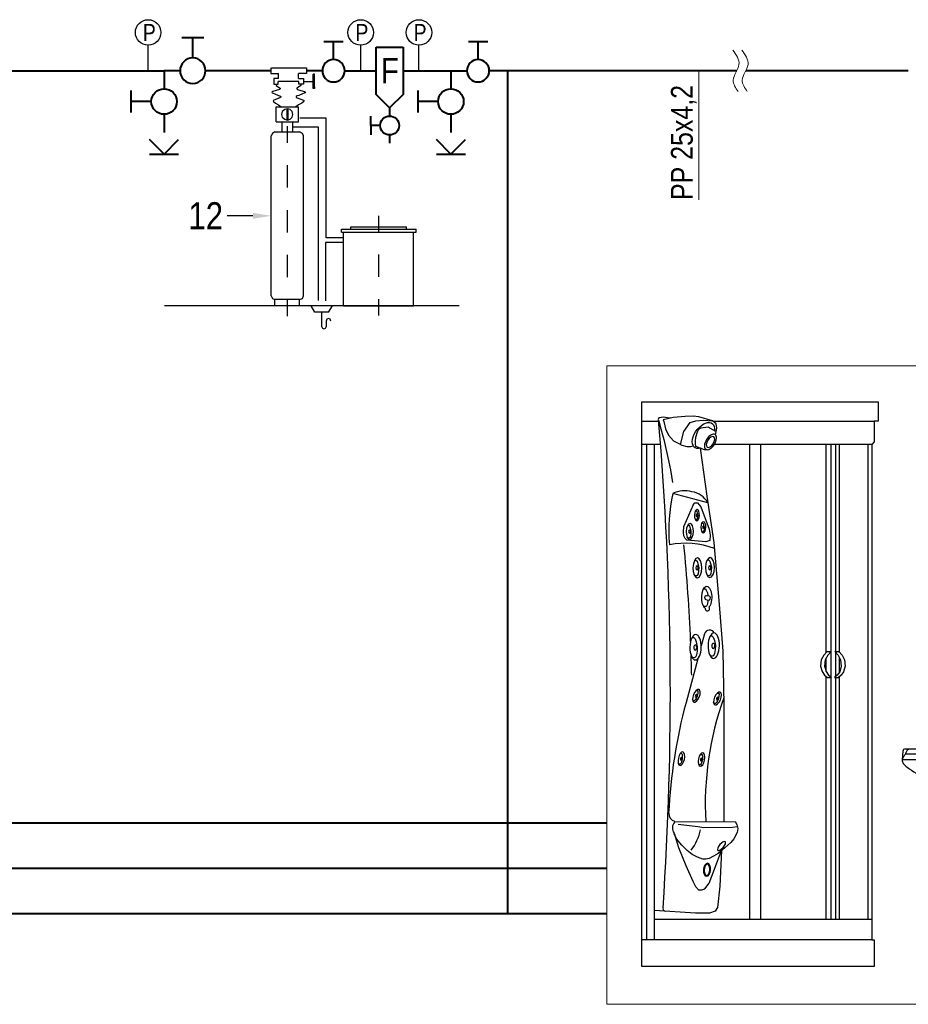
# Model space of a CAD drawing. Header units: centimetres. Extents: x 22052 to 56535, y 76485 to 78519.
# Tile 232 of 235: x 55122 to 55612, y 76963 to 77506. Entities that reach past the tile are written whole.
import ezdxf
from ezdxf import colors
from ezdxf.entities.mleader import LeaderData, LeaderLine
from ezdxf.lldxf.tags import DXFTag
from ezdxf.math import Vec2, Vec3

# ---------------------------------------------------------------- set-up
doc = ezdxf.new("R2010")
doc.units = ezdxf.units.CM
for name, color, linetype in [('ACQUA CALDA SANITARIA', 7, 'Continuous'), ('IS_Armatura_Therm', 250, 'SOLID'), ('IS_Text_Armatury_Therm', 7, 'Continuous'), ('IS_Text_Konstrukcji', 7, 'Continuous'), ('SCRITTE', 7, 'Continuous')]:
    doc.layers.add(name, color=color, linetype=linetype)
for name, color, linetype, lineweight in [('IS_Ciepła_woda', 1, 'DASHDOT', 40), ('IS_Cyrkulacja', 215, 'H2OCYR', 40), ('IS_Opis', 250, 'Continuous', 9), ('IS_Zimna_woda', 5, 'SOLID', 40)]:
    doc.layers.add(name, color=color, linetype=linetype, lineweight=lineweight)
doc.styles.add('styl1', font='ARIALN.TTF')
tags = doc.linetypes.add('DASHDOT', pattern=[25.4, 12.7, -6.35, 0, -6.35]).pattern_tags.tags
tags[10:11] = [DXFTag(74, 4), DXFTag(75, 0), DXFTag(340, '0'), DXFTag(46, 1.0), DXFTag(50, 0.0), DXFTag(44, 0.0), DXFTag(45, 0.0)]
tags[8:9] = [DXFTag(74, 4), DXFTag(75, 0), DXFTag(340, '0'), DXFTag(46, 1.0), DXFTag(50, 0.0), DXFTag(44, 0.0), DXFTag(45, 0.0)]
tags[6:7] = [DXFTag(74, 4), DXFTag(75, 0), DXFTag(340, '0'), DXFTag(46, 1.0), DXFTag(50, 0.0), DXFTag(44, 0.0), DXFTag(45, 0.0)]
tags[4:5] = [DXFTag(74, 4), DXFTag(75, 0), DXFTag(340, '0'), DXFTag(46, 1.0), DXFTag(50, 0.0), DXFTag(44, 0.0), DXFTag(45, 0.0)]
doc.linetypes.add('H2OCYR', pattern='A,25.4,-12.7,["~",Standard,S=25.4,R=0,X=-11.43,Y=-14.732],-12.7', length=50.8)
tags = doc.linetypes.add('SOLID', pattern=[10, 10, 0]).pattern_tags.tags
tags[6:7] = [DXFTag(74, 4), DXFTag(75, 0), DXFTag(340, '0'), DXFTag(46, 0.0), DXFTag(50, 0.0), DXFTag(44, 0.0), DXFTag(45, 0.0)]
tags[4:5] = [DXFTag(74, 4), DXFTag(75, 0), DXFTag(340, '0'), DXFTag(46, 0.0), DXFTag(50, 0.0), DXFTag(44, 0.0), DXFTag(45, 0.0)]

# ---------------------------------------------------------------- blocks, each defined once
blk = doc.blocks.new('sanitari')
at = {"layer": 'ACQUA CALDA SANITARIA'}
for p, q in [((16575.45, 2945.54), (16577.77, 2945.54)), ((16585.27, 2945.54), (16607.5, 2945.54)), ((16578.03, 2942.32), (16575.45, 2942.32)), ((16576.1, 2942.32), (16576.1, 2874.03)), ((16577.21, 2874.03), (16577.21, 2942.32)), ((16607.14, 2942.32), (16585.44, 2942.32)), ((16590.36, 2876.89), (16590.36, 2942.32)), ((16591.85, 2876.89), (16591.85, 2942.32)), ((16600.84, 2913.62), (16600.84, 2942.32)), ((16601.53, 2913.79), (16601.53, 2942.32)), ((16602.18, 2913.79), (16602.18, 2942.32)), ((16602.72, 2913.65), (16602.72, 2942.32)), ((16606.67, 2876.89), (16606.67, 2942.32)), ((16584.09, 2916.22), (16583.65, 2914.58)), ((16583.16, 2912.78), (16581.54, 2906.76)), ((16600.53, 2913.31), (16600.17, 2912.64)), ((16601.02, 2913.79), (16600.53, 2913.31)), ((16601.07, 2913.31), (16600.71, 2912.64)), ((16600.84, 2911.04), (16600.84, 2912.88)), ((16601.02, 2913.79), (16601.56, 2913.79)), ((16601.56, 2913.79), (16601.07, 2913.31)), ((16601.53, 2910.25), (16601.53, 2913.76)), ((16602.05, 2913.79), (16602.53, 2913.3)), ((16602.05, 2913.79), (16602.59, 2913.79)), ((16602.18, 2910.33), (16602.18, 2913.66)), ((16602.53, 2913.3), (16602.86, 2912.65)), ((16602.59, 2913.79), (16603.07, 2913.3)), ((16602.72, 2911), (16602.72, 2912.92)), ((16603.07, 2913.3), (16603.41, 2912.65)), ((16600.17, 2912.64), (16600.1, 2911.77)), ((16600.1, 2911.77), (16600.31, 2911.02)), ((16600.71, 2912.64), (16600.65, 2911.77)), ((16600.65, 2911.77), (16600.85, 2911.02)), ((16602.94, 2911.76), (16602.73, 2911.01)), ((16602.86, 2912.65), (16602.94, 2911.76)), ((16603.48, 2911.76), (16603.27, 2911.01)), ((16603.41, 2912.65), (16603.48, 2911.76)), ((16600.31, 2911.02), (16600.63, 2910.55)), ((16600.63, 2910.55), (16601.05, 2910.19)), ((16600.84, 2876.89), (16600.84, 2910.37)), ((16600.85, 2911.02), (16601.17, 2910.55)), ((16601.05, 2910.19), (16601.6, 2910.19)), ((16601.17, 2910.55), (16601.6, 2910.19)), ((16601.53, 2876.89), (16601.53, 2910.19)), ((16602.39, 2910.54), (16602.03, 2910.19)), ((16602.03, 2910.19), (16602.57, 2910.19)), ((16602.18, 2876.89), (16602.18, 2910.19)), ((16602.73, 2911.01), (16602.39, 2910.54)), ((16602.93, 2910.54), (16602.57, 2910.19)), ((16602.72, 2876.89), (16602.72, 2910.34)), ((16603.27, 2911.01), (16602.93, 2910.54)), ((16621.31, 2906.03), (16621.31, 2905.96)), ((16622.05, 2906.03), (16622.05, 2905.96)), ((16620.61, 2905.11), (16620.61, 2905.96)), ((16620.65, 2904.65), (16620.65, 2900.35)), ((16620.68, 2904.95), (16620.68, 2904.65)), ((16621.03, 2905.4), (16621.03, 2905.59)), ((16622.22, 2905.29), (16621.14, 2905.29)), ((16621.31, 2905.96), (16621.31, 2905.66)), ((16622.05, 2905.96), (16622.05, 2905.66)), ((16622.33, 2905.59), (16622.33, 2905.4)), ((16622.68, 2904.95), (16622.68, 2904.65)), ((16622.71, 2904.65), (16622.71, 2900.35)), ((16622.75, 2905.11), (16622.75, 2905.96)), ((16621.68, 2904.38), (16621.68, 2904.42)), ((16621.26, 2903.14), (16621.26, 2902.86)), ((16622.11, 2903.14), (16622.11, 2902.86)), ((16611.45, 2900.04), (16611.33, 2898.86)), ((16620.65, 2900.35), (16611.78, 2900.35)), ((16621.68, 2899.63), (16611.79, 2899.63)), ((16620.65, 2900.35), (16622.71, 2900.35)), ((16621.68, 2899.63), (16631.57, 2899.63)), ((16631.58, 2900.35), (16622.71, 2900.35)), ((16632.03, 2898.86), (16631.91, 2900.04)), ((16621.68, 2898.86), (16611.38, 2898.86)), ((16621.68, 2898.86), (16632.01, 2898.86)), ((16618.82, 2894.59), (16618.82, 2870.38)), ((16619.02, 2870.93), (16619.02, 2894.56)), ((16624.34, 2870.93), (16624.34, 2894.56)), ((16624.54, 2870.38), (16624.54, 2894.59)), ((16580.01, 2890.32), (16588.32, 2890.36)), ((16588.32, 2890.36), (16588.53, 2889.96)), ((16588.53, 2889.96), (16588.69, 2889.41)), ((16580.25, 2887.98), (16579.92, 2888.68)), ((16588.59, 2888.85), (16588.13, 2887.99)), ((16588.69, 2889.41), (16588.59, 2888.85)), ((16580.96, 2887.09), (16580.25, 2887.98)), ((16581.7, 2886.38), (16580.96, 2887.09)), ((16587.73, 2887.48), (16586.87, 2886.75)), ((16588.13, 2887.99), (16587.73, 2887.48)), ((16582.38, 2885.79), (16581.7, 2886.38)), ((16583.12, 2885.46), (16582.38, 2885.79)), ((16585.95, 2885.95), (16585.33, 2885.58)), ((16586.87, 2886.75), (16585.95, 2885.95)), ((16583.85, 2885.18), (16583.12, 2885.46)), ((16584.29, 2885.18), (16583.85, 2885.18)), ((16584.72, 2885.27), (16584.29, 2885.18)), ((16585.33, 2885.58), (16584.72, 2885.27)), ((16577.21, 2876.89), (16607.14, 2876.89)), ((16607.14, 2874.03), (16575.45, 2874.03)), ((16619.02, 2870.93), (16624.34, 2870.93)), ((16618.82, 2870.38), (16624.54, 2870.38))]:
    blk.add_line(p, q, dxfattribs=at)
at = {"layer": 'ACQUA CALDA SANITARIA', "lineweight": 13}
blk.add_lwpolyline([(16570.63, 2953.18), (16637.25, 2953.18), (16637.25, 2865.16), (16570.63, 2865.16)], close=True, dxfattribs=at)
at = {"layer": 'ACQUA CALDA SANITARIA'}
blk.add_lwpolyline([(16607.5, 2945.54), (16607.5, 2942.69), (16607.14, 2942.32), (16607.14, 2874.03), (16607.5, 2874.03), (16607.5, 2870.38), (16575.45, 2870.38), (16575.45, 2948.21), (16591.74, 2948.21), (16608.03, 2948.21), (16608.03, 2945.54)], close=True, dxfattribs=at)
for points in [[(16579.39, 2945.96), (16578.99, 2946.01), (16578.42, 2946.08), (16577.8, 2946.02), (16577.72, 2945.79), (16577.8, 2945.53), (16578.09, 2944.49), (16578.46, 2943.04), (16579.02, 2940.56), (16579.39, 2938.82), (16579.68, 2937.1)], [(16585.62, 2943.64), (16585.78, 2944.56), (16585.68, 2945.19), (16585.21, 2945.59), (16583.29, 2946.15), (16582.53, 2946.25), (16581.44, 2946.21), (16579.78, 2946.05), (16578.39, 2945.75), (16578.46, 2945.52), (16578.72, 2944.49), (16579.12, 2943.63), (16579.82, 2942.84), (16580.44, 2942.51), (16580.97, 2942.25), (16581.64, 2942.05), (16582.2, 2942.05), (16582.53, 2942.13)], [(16580.79, 2942.34), (16581.24, 2944.13), (16582.13, 2945.38), (16582.9, 2945.61), (16583.96, 2945.68), (16585.21, 2945.59)], [(16585.7, 2944.1), (16585.66, 2944.1), (16584.58, 2944.7), (16583.58, 2944.58), (16583.26, 2944.42), (16583.06, 2944.02), (16582.86, 2943.3), (16582.82, 2942.82), (16582.82, 2942.38), (16582.86, 2942.11), (16584.06, 2941.63), (16584.39, 2941.63)], [(16583.51, 2941.81), (16584.4, 2935.22), (16585.39, 2928.8), (16586.13, 2920.27), (16586.62, 2913.85), (16586.75, 2906.44), (16586.75, 2898.23), (16586.75, 2890.35)], [(16584.54, 2934.29), (16579.71, 2935.56)], [(16582.54, 2934.03), (16581.24, 2931.06)], [(16582.54, 2934.03), (16582.74, 2934.27), (16583.14, 2934.27), (16583.59, 2933.74)], [(16582.82, 2933.14), (16582.86, 2933.16), (16582.94, 2933.17), (16583.03, 2933.08), (16583.09, 2932.9), (16583.15, 2932.61), (16583.14, 2932.35), (16583.1, 2932.11), (16583.04, 2931.99), (16582.98, 2931.96), (16582.87, 2931.97), (16582.8, 2932.06)], [(16583.59, 2933.74), (16584.72, 2930.64)], [(16581.18, 2930.19), (16581.24, 2931.06)], [(16581.74, 2931.15), (16581.8, 2931.18), (16581.91, 2931.19), (16582.03, 2931.07), (16582.13, 2930.81), (16582.22, 2930.38), (16582.2, 2930.01), (16582.14, 2929.67), (16582.05, 2929.49), (16581.97, 2929.44), (16581.81, 2929.47), (16581.7, 2929.59)], [(16583.7, 2931.48), (16583.74, 2931.5), (16583.82, 2931.51), (16583.91, 2931.42), (16583.97, 2931.24), (16584.03, 2930.94), (16584.02, 2930.69), (16583.98, 2930.45), (16583.92, 2930.33), (16583.86, 2930.3), (16583.75, 2930.31), (16583.68, 2930.4)], [(16584.72, 2930.64), (16584.88, 2929.84), (16584.84, 2929.11), (16584.29, 2928.9)], [(16581.23, 2929.76), (16581.18, 2930.19)], [(16581.64, 2929.12), (16581.41, 2929.35), (16581.23, 2929.76)], [(16584.29, 2928.9), (16581.64, 2929.12)], [(16582.7, 2926.33), (16582.78, 2926.37), (16582.91, 2926.38), (16583.07, 2926.23), (16583.19, 2925.9), (16583.3, 2925.37), (16583.27, 2924.92), (16583.2, 2924.49), (16583.09, 2924.26), (16582.98, 2924.21), (16582.79, 2924.24), (16582.65, 2924.39)], [(16584.44, 2926.36), (16584.52, 2926.41), (16584.65, 2926.42), (16584.81, 2926.26), (16584.93, 2925.94), (16585.04, 2925.4), (16585.02, 2924.95), (16584.94, 2924.52), (16584.83, 2924.3), (16584.73, 2924.24), (16584.53, 2924.27), (16584.39, 2924.42)], [(16583.93, 2922.37), (16584.01, 2922.42), (16584.16, 2922.43), (16584.34, 2922.26), (16584.48, 2921.89), (16584.56, 2921.49)], [(16584.35, 2921.53), (16584.78, 2921.45), (16584.87, 2921.24), (16584.84, 2921.02), (16584.75, 2920.85), (16584.62, 2920.81), (16584.33, 2920.91)], [(16584.58, 2920.83), (16584.57, 2920.78), (16584.49, 2920.3), (16584.36, 2920.04), (16584.25, 2919.98), (16584.03, 2920.01), (16583.88, 2920.19)], [(16582.34, 2915.65), (16582.44, 2915.71), (16582.61, 2915.73), (16582.81, 2915.53), (16582.96, 2915.11), (16583.1, 2914.43), (16583.07, 2913.85), (16582.98, 2913.3), (16582.83, 2913.01), (16582.7, 2912.94), (16582.46, 2912.98), (16582.28, 2913.17)], [(16584.83, 2915.87), (16584.93, 2915.93), (16585.1, 2915.94), (16585.3, 2915.75), (16585.46, 2915.33), (16585.6, 2914.64), (16585.57, 2914.07), (16585.47, 2913.51), (16585.33, 2913.22), (16585.2, 2913.15), (16584.95, 2913.19), (16584.77, 2913.39)], [(16582.97, 2908.44), (16583.03, 2908.45), (16583.12, 2908.42), (16583.18, 2908.28), (16583.17, 2908.04), (16583.1, 2907.66), (16582.97, 2907.38), (16582.81, 2907.12), (16582.67, 2907.01), (16582.59, 2907), (16582.48, 2907.07), (16582.43, 2907.2)], [(16585.88, 2908.06), (16585.94, 2908.07), (16586.03, 2908.04), (16586.09, 2907.9), (16586.08, 2907.66), (16586.01, 2907.29), (16585.88, 2907), (16585.72, 2906.75), (16585.59, 2906.63), (16585.51, 2906.62), (16585.39, 2906.69), (16585.34, 2906.83)], [(16580.75, 2899.74), (16580.8, 2899.76), (16580.9, 2899.75), (16580.99, 2899.63), (16581.03, 2899.39), (16581.03, 2899.01), (16580.96, 2898.71), (16580.86, 2898.42), (16580.75, 2898.28), (16580.67, 2898.26), (16580.54, 2898.3), (16580.47, 2898.42)], [(16583.52, 2899.64), (16583.58, 2899.66), (16583.67, 2899.65), (16583.76, 2899.52), (16583.8, 2899.29), (16583.81, 2898.91), (16583.74, 2898.6), (16583.63, 2898.32), (16583.53, 2898.18), (16583.45, 2898.15), (16583.32, 2898.2), (16583.25, 2898.32)], [(16588.63, 2889.61), (16587.95, 2889.54), (16584.01, 2889.51), (16583.18, 2889.61), (16580.47, 2889.94)], [(16579.91, 2888.74), (16580.5, 2886.79), (16581.5, 2884.31), (16582.5, 2882.12), (16582.86, 2881.4), (16583.26, 2880.96), (16583.74, 2880.92), (16584.14, 2881.08), (16584.74, 2881.88), (16585.1, 2882.84), (16585.74, 2884.51), (16586.45, 2886.38)], [(16586.45, 2886.38), (16586.18, 2881.44), (16585.86, 2878.5), (16585.55, 2877.99), (16584.78, 2877.74), (16582.86, 2877.74), (16577.21, 2878.08)]]:
    blk.add_lwpolyline(points, dxfattribs=at)
for centre, radius, start, end in [((16144.24, 2908.1), 435.14, 356.097, 4.9529), ((16581.36, 2932.04), 3.9, 75.2073, 115.0997), ((16603.62, 2930.49), 24.45, 168.0121, 184.6197), ((16581.97, 2932.92), 2.91, 28.1061, 82.416), ((16581.41, 2917.27), 11.45, 69.2673, 100.8402), ((16348.25, 2905.67), 234.12, 2.331, 5.5954), ((16584.48, 2919.68), 0.301, 164.2904, 42.879), ((16584.78, 2916.03), 0.715, 23.8698, 164.9543), ((16348.25, 2905.67), 234.12, 1.1916, 1.8581), ((16628.03, 2892.65), 43.84, 160.359, 183.0182), ((16651.45, 2887.97), 72.39, 164.9543, 177.2128), ((16620.7, 2905.96), 0.0948, 122.0017, 180), ((16621.16, 2905.22), 0.964, 104.5123, 122.0017), ((16621.47, 2904.02), 2.2, 96.1198, 104.5123), ((16621.68, 2902.1), 4.14, 90, 96.1198), ((16621.34, 2906.03), 0.0329, 122.1163, 180), ((16621.5, 2905.78), 0.331, 104.5742, 122.1163), ((16621.61, 2905.37), 0.756, 96.1468, 104.5742), ((16621.68, 2904.71), 1.42, 90, 96.1468), ((16621.68, 2902.1), 4.14, 83.8802, 90), ((16621.68, 2904.71), 1.42, 83.8532, 90), ((16621.75, 2905.37), 0.756, 75.4258, 83.8532), ((16621.86, 2905.78), 0.331, 57.8837, 75.4258), ((16622.02, 2906.03), 0.0329, 0, 57.8837), ((16621.89, 2904.02), 2.2, 75.4877, 83.8802), ((16622.2, 2905.22), 0.964, 57.9983, 75.4877), ((16622.66, 2905.96), 0.0948, 360, 57.9983), ((16620.7, 2905.96), 0.0948, 180, 237.9983), ((16620.7, 2905.11), 0.0909, 176.9832, 180), ((16620.7, 2905.11), 0.0909, 180, 238.7191), ((16621.16, 2906.69), 0.964, 237.9983, 253.8563), ((16621.16, 2905.87), 0.982, 238.7191, 255.8744), ((16620.74, 2904.65), 0.0921, 126.7807, 180), ((16620.74, 2904.65), 0.0921, 180, 237.8952), ((16621.68, 2904.47), 1.11, 151.3411, 154.1581), ((16620.76, 2904.65), 0.0752, 180, 240.6972), ((16620.78, 2904.97), 0.0917, 180, 237.3404), ((16621.21, 2905.63), 0.883, 237.3404, 255.1306), ((16620.84, 2905.59), 0.185, 0, 73.8563), ((16621.47, 2907.11), 2.26, 255.8744, 264.049), ((16621.5, 2906.72), 2, 255.1306, 263.724), ((16621.14, 2905.4), 0.111, 180, 270), ((16621.47, 2907.68), 2.26, 259.7773, 264.049), ((16621.68, 2909.67), 4.25, 264.049, 270), ((16621.68, 2909.09), 4.25, 264.049, 270), ((16621.69, 2908.45), 3.75, 263.724, 270), ((16621.68, 2910.19), 4.25, 265.0167, 270), ((16621.68, 2910.12), 4.25, 265.0167, 270), ((16621.42, 2905.66), 0.111, 180, 266.4205), ((16621.68, 2909.8), 4.25, 266.4205, 270), ((16621.67, 2908.45), 3.75, 270, 276.276), ((16621.68, 2910.19), 4.25, 270, 274.9833), ((16621.68, 2910.12), 4.25, 270, 274.9833), ((16621.68, 2909.8), 4.25, 270, 273.5795), ((16621.68, 2909.67), 4.25, 270, 275.951), ((16621.68, 2909.09), 4.25, 270, 275.951), ((16621.94, 2905.66), 0.111, 273.5795, 0), ((16621.86, 2906.72), 2, 276.276, 284.8694), ((16621.89, 2907.68), 2.26, 275.951, 280.2227), ((16621.89, 2907.11), 2.26, 275.951, 284.1256), ((16622.22, 2905.4), 0.111, 270, 360), ((16622.52, 2905.59), 0.185, 106.1437, 180), ((16622.15, 2905.63), 0.883, 284.8694, 302.6596), ((16622.2, 2905.87), 0.982, 284.1256, 301.2809), ((16622.2, 2906.69), 0.964, 286.1437, 302.0017), ((16622.58, 2904.97), 0.0917, 302.6596, 0), ((16622.6, 2904.65), 0.0752, 299.3028, 0), ((16621.68, 2904.47), 1.11, 25.8419, 28.6589), ((16622.62, 2904.65), 0.0921, 302.1048, 0), ((16622.62, 2904.65), 0.0921, 360, 53.2193), ((16622.66, 2905.96), 0.0948, 302.0017, 0), ((16622.66, 2905.11), 0.0909, 301.2809, 0), ((16622.66, 2905.11), 0.0909, 0, 3.0168), ((16621.02, 2903.84), 0.37, 103.7194, 180), ((16621.02, 2903.27), 0.37, 103.7194, 180), ((16621.68, 2904.45), 1.57, 228.7898, 254.3007), ((16621.06, 2904.64), 0.414, 199.1592, 240.0948), ((16621.18, 2905.36), 0.928, 237.8952, 255.432), ((16621.68, 2904.59), 1.57, 231.5492, 243.802), ((16621.19, 2905.43), 0.965, 240.6972, 256.9128), ((16621.68, 2901.12), 3.17, 76.2806, 103.7194), ((16621.68, 2900.55), 3.17, 76.2806, 103.7194), ((16621.48, 2906.51), 2.12, 255.432, 263.8559), ((16621.49, 2906.69), 2.26, 256.9128, 264.4998), ((16621.38, 2902.79), 0.521, 107.4777, 127.2408), ((16621.56, 2902.21), 1.12, 97.4308, 107.4777), ((16621.68, 2908.36), 3.98, 263.8559, 270), ((16621.68, 2908.71), 4.29, 264.4998, 270), ((16621.6, 2902.52), 0.75, 97.2941, 107.172), ((16621.68, 2901.29), 2.05, 90, 97.4308), ((16621.68, 2901.9), 1.37, 90, 97.2941), ((16621.68, 2908.71), 4.29, 270, 275.5002), ((16621.68, 2908.36), 3.98, 270, 276.1441), ((16621.68, 2901.29), 2.05, 82.5692, 90), ((16621.68, 2901.9), 1.37, 82.7059, 90), ((16621.76, 2902.52), 0.75, 72.828, 82.7059), ((16621.8, 2902.21), 1.12, 72.5223, 82.5692), ((16621.88, 2906.69), 2.26, 275.5002, 283.0872), ((16621.88, 2906.51), 2.12, 276.1441, 284.568), ((16621.98, 2902.79), 0.521, 52.7592, 72.5223), ((16621.68, 2904.45), 1.57, 294.3157, 311.2102), ((16621.68, 2904.59), 1.57, 296.198, 308.4508), ((16622.17, 2905.43), 0.965, 283.0872, 299.3028), ((16622.18, 2905.36), 0.928, 284.568, 302.1048), ((16622.35, 2903.84), 0.37, 0, 76.2806), ((16622.35, 2903.27), 0.37, 0, 76.2806), ((16622.3, 2904.64), 0.414, 299.9052, 340.8408), ((16621.68, 2903.23), 1.57, 228.7898, 311.2102), ((16621.11, 2903.14), 0.0777, 127.2408, 180), ((16621.11, 2903.14), 0.0777, 180, 232.7592), ((16621.38, 2903.49), 0.521, 232.7592, 252.5223), ((16621.56, 2904.07), 1.12, 252.5223, 254.2426), ((16621.3, 2903.14), 0.0495, 126.7242, 180), ((16621.3, 2902.86), 0.0495, 126.7242, 180), ((16621.3, 2902.86), 0.0495, 180, 233.2758), ((16621.48, 2902.9), 0.345, 107.172, 126.7242), ((16621.48, 2902.62), 0.345, 107.172, 126.7242), ((16621.48, 2903.1), 0.345, 233.2758, 252.828), ((16621.6, 2902.24), 0.75, 97.2941, 107.172), ((16621.6, 2903.48), 0.75, 252.828, 262.7059), ((16621.68, 2901.62), 1.37, 90, 97.2941), ((16621.68, 2904.1), 1.37, 262.7059, 270), ((16621.68, 2901.62), 1.37, 82.7059, 90), ((16621.68, 2904.1), 1.37, 270, 277.2941), ((16621.76, 2902.24), 0.75, 72.828, 82.7059), ((16621.76, 2903.48), 0.75, 277.2941, 287.172), ((16621.88, 2902.9), 0.345, 53.2758, 72.828), ((16621.88, 2902.62), 0.345, 53.2758, 72.828), ((16621.88, 2903.1), 0.345, 287.172, 306.7242), ((16622.06, 2903.14), 0.0495, 360, 53.2758), ((16622.06, 2902.86), 0.0495, 360, 53.2758), ((16622.06, 2902.86), 0.0495, 306.7242, 0), ((16621.68, 2904.45), 1.57, 285.6993, 294.3157), ((16621.8, 2904.07), 1.12, 285.7574, 287.4777), ((16621.98, 2903.49), 0.521, 287.4777, 307.2408), ((16622.25, 2903.14), 0.0777, 0, 52.7592), ((16622.25, 2903.14), 0.0777, 307.2408, 0), ((16612.08, 2898.91), 0.703, 127.6407, 184.6144), ((16611.74, 2900.07), 0.288, 81.8118, 184.6538), ((16611.3, 2899.91), 0.562, 307.6126, 351.6721), ((16612.43, 2899.76), 0.578, 91.6658, 172.8846), ((16630.93, 2899.76), 0.578, 7.1154, 88.3342), ((16632.06, 2899.91), 0.562, 188.3279, 232.3874), ((16631.62, 2900.07), 0.288, 355.3462, 98.1882), ((16631.29, 2898.89), 0.722, 357.5227, 53.7299), ((16612.08, 2898.84), 0.749, 178.6323, 218.1999), ((16613.6, 2899.87), 2.58, 215.4781, 239.6253), ((16629.76, 2899.87), 2.58, 300.3747, 324.5219), ((16631.16, 2898.88), 0.864, 324.5219, 358.6459), ((16625.68, 2917), 23.54, 235.3358, 250.1597), ((16617.68, 2917), 23.54, 289.8403, 304.6642), ((16620.99, 2906.06), 11.67, 253.5521, 259.2652), ((16620.99, 2906.06), 11.67, 260.2606, 273.3701), ((16622.37, 2906.06), 11.67, 266.6299, 279.7394), ((16622.37, 2906.06), 11.67, 280.7348, 286.4479), ((16580.22, 2891.45), 1.07, 177.9616, 256.1709), ((16580.89, 2889.47), 1.23, 136.0015, 216.3205), ((16576.34, 2890.82), 7.38, 323.2746, 347.5864), ((16578.74, 2878.37), 0.383, 163.1922, 268.8667)]:
    blk.add_arc(centre, radius, start, end, dxfattribs=at)
at = {"layer": 'ACQUA CALDA SANITARIA', "extrusion": (0, 0, -1)}
for centre, major_axis, ratio, start_param, end_param in [((16583.94, 2943.57), (1.2, 1.66), 0.573156, 2.489608, 7.094213), ((16584.39, 2921.25), (0.02, 1.54), 0.448685, 3.405331, 8.93044), ((16584.34, 2921.22), (0.007, 0.306), 0.606753, 3.141593, 6.479681)]:
    blk.add_ellipse(centre, major_axis=major_axis, ratio=ratio, start_param=start_param, end_param=end_param, dxfattribs=at)
for centre, major_axis, ratio in [((16584.91, 2942.68), (0.64, 1.01), 0.533749), ((16584.91, 2942.68), (0.452, 0.705), 0.533749), ((16583.05, 2932.59), (0.012, 0.763), 0.448685), ((16583.02, 2932.57), (0.004, 0.152), 0.606753), ((16582.07, 2930.35), (0.02, 1.1), 0.448685), ((16582.03, 2930.33), (0.005, 0.218), 0.606753), ((16583.93, 2930.92), (0.012, 0.763), 0.448685), ((16583.91, 2930.91), (0.004, 0.152), 0.606753), ((16583.11, 2925.33), (0.02, 1.37), 0.448685), ((16584.85, 2925.37), (0.02, 1.37), 0.448685), ((16583.07, 2925.31), (0.006, 0.272), 0.606753), ((16584.81, 2925.34), (0.006, 0.272), 0.606753), ((16582.86, 2914.38), (0.03, 1.75), 0.448685), ((16585.36, 2914.6), (0.03, 1.75), 0.448685), ((16582.81, 2914.35), (0.008, 0.348), 0.606753), ((16585.3, 2914.57), (0.008, 0.348), 0.606753), ((16582.97, 2907.69), (0.374, 0.874), 0.448685), ((16582.94, 2907.69), (0.076, 0.173), 0.606753), ((16585.88, 2907.31), (0.374, 0.874), 0.448685), ((16585.85, 2907.31), (0.076, 0.173), 0.606753), ((16580.9, 2899.01), (0.188, 0.932), 0.448685), ((16580.87, 2899), (0.039, 0.185), 0.606753), ((16583.68, 2898.91), (0.188, 0.932), 0.448685), ((16583.64, 2898.89), (0.039, 0.185), 0.606753), ((16586.44, 2886.98), (0.523, 0.599), 0.36133), ((16584.44, 2883.7), (0.06, 0.897), 0.554766)]:
    blk.add_ellipse(centre, major_axis=major_axis, ratio=ratio, dxfattribs=at)
at = {"layer": 'ACQUA CALDA SANITARIA'}
blk.add_open_spline([(16584.49, 2884.47), (16584.51, 2884.47), (16584.54, 2884.47), (16584.59, 2884.44), (16584.62, 2884.42), (16584.7, 2884.32), (16584.75, 2884.21), (16584.82, 2883.95), (16584.83, 2883.81), (16584.81, 2883.53), (16584.78, 2883.4), (16584.68, 2883.15), (16584.61, 2883.04), (16584.52, 2882.96), (16584.49, 2882.94), (16584.43, 2882.92), (16584.41, 2882.92), (16584.37, 2882.92), (16584.34, 2882.93), (16584.29, 2882.95), (16584.26, 2882.98), (16584.18, 2883.07), (16584.12, 2883.18), (16584.06, 2883.44), (16584.05, 2883.58), (16584.07, 2883.86), (16584.1, 2884), (16584.19, 2884.25), (16584.26, 2884.35), (16584.36, 2884.43), (16584.39, 2884.45), (16584.45, 2884.47), (16584.47, 2884.48), (16584.49, 2884.47)], degree=3, knots=[0, 0, 0, 0, 0.261799, 0.261799, 0.523599, 0.523599, 1.047198, 1.047198, 1.570796, 1.570796, 2.094395, 2.094395, 2.617994, 2.617994, 2.879793, 2.879793, 3.141593, 3.141593, 3.403392, 3.403392, 3.665191, 3.665191, 4.18879, 4.18879, 4.712389, 4.712389, 5.235988, 5.235988, 5.759587, 5.759587, 6.021386, 6.021386, 6.283185, 6.283185, 6.283185, 6.283185], dxfattribs=at)
at = {"layer": 'SCRITTE', "insert": (16664.42, 2948.09), "char_height": 5.5, "width": 48.5368, "attachment_point": 5}
blk.add_mtext('\\pxql;{\\fArial|b0|i0|c0|p34;H22}', dxfattribs=at)
blk = doc.blocks.new('Zaworek')
at = {"layer": 'IS_Zimna_woda', "color": 18, "true_color": 0x000000}
for p, q in [((5.15, 1.72), (5.15, -1.72)), ((2, 0), (5.15, 0))]:
    blk.add_line(p, q, dxfattribs=at)
blk.add_circle((0, 0), 2, dxfattribs=at)
blk = doc.blocks.new('Filtr F')
at = {"layer": 'IS_Zimna_woda', "color": 18, "true_color": 0x000000}
for p, q in [((0, 4.19), (14.83, 4.19)), ((0, -4.19), (0, 4.19)), ((14.83, 4.19), (19.03, 0)), ((19.03, 0), (14.83, -4.19)), ((19.03, 0), (21.62, 0)), ((27.55, 0), (30.15, 0)), ((24.59, -2.97), (24.59, -5.93)), ((14.83, -4.19), (0, -4.19)), ((24.59, -5.93), (21.62, -5.93)), ((24.59, -5.93), (27.55, -5.93))]:
    blk.add_line(p, q, dxfattribs=at)
blk.add_circle((24.59, 0), 2.97, dxfattribs=at)
at = {"layer": 'IS_Zimna_woda', "color": 18, "true_color": 0x000000, "insert": (7.39, 0.09), "char_height": 8, "attachment_point": 5, "rotation": 90, "style": 'styl1'}
blk.add_mtext_dynamic_manual_height_columns('\\pxqc;F', width=8.2982, gutter_width=12.5, heights=[14.83], dxfattribs=at)
blk = doc.blocks.new('ZS')
at = {"layer": 'IS_Zimna_woda', "color": 18, "true_color": 0x000000}
for p, q in [((0, 0), (0, -9.96)), ((0, -24.04), (0, -34)), ((0, -46), (-8, -38)), ((0, -46), (8, -38)), ((-8, -46), (0, -46)), ((0, -46), (8, -46))]:
    blk.add_line(p, q, dxfattribs=at)
at = {"layer": 'IS_Zimna_woda', "xscale": 3.517579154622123, "yscale": 3.517579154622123, "zscale": 3.517579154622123, "rotation": 180}
blk.add_blockref('Zaworek', (0, -17), dxfattribs=at)
blk = doc.blocks.new('A$C39033376')
at = {"layer": 'IS_Armatura_Therm'}
blk.add_line((7.5, 0), (7.5, 15), dxfattribs=at)
blk.add_circle((7.5, 22.5), 7.5, dxfattribs=at)
at = {"layer": 'IS_Armatura_Therm', "insert": (3.08, 27.49), "char_height": 10, "attachment_point": 1, "style": 'styl1'}
blk.add_mtext_dynamic_manual_height_columns('\\pxqc;P', width=10.187, gutter_width=12.5, heights=[0], dxfattribs=at)
blk = doc.blocks.new('A$C4F8B3EE8')
at = {"layer": 'IS_Text_Konstrukcji'}
for points in [[(58.57, 143.9), (58.57, 140.72)], [(58.94, 143.9), (78.22, 143.9)], [(78.22, 143.9), (78.22, 140.72)], [(58.57, 140.72), (62.87, 140.72)], [(60.25, 138.1), (60.25, 134.92)], [(62.87, 138.1), (60.25, 138.1)], [(62.69, 134.92), (62.69, 136.41)], [(74.1, 136.41), (62.69, 136.41)], [(62.87, 138.1), (62.87, 140.72)], [(73.91, 138.1), (73.91, 140.72)], [(78.22, 140.72), (73.91, 140.72)], [(73.91, 138.1), (76.53, 138.1)], [(74.1, 134.92), (74.1, 136.41)], [(76.53, 138.1), (76.53, 134.92)], [(76.53, 136.41), (82.33, 136.41)], [(61.38, 134.92), (61.56, 134.17), (62.31, 133.61), (63.81, 132.67), (63.81, 132.3), (63.43, 131.92), (61.56, 131.36), (59.69, 130.8), (59.13, 130.42), (59.32, 130.05), (59.88, 129.86), (60.81, 129.49), (62.87, 128.74), (63.62, 128.55), (64.18, 128.18), (64.18, 127.8), (63.62, 127.43), (60.25, 126.12), (59.88, 125.75), (60.07, 125.37), (61.19, 124.44), (62.87, 123.5), (64.37, 122.38)], [(60.25, 134.92), (62.69, 134.92)], [(75.41, 134.92), (75.22, 134.17), (74.47, 133.61), (72.98, 132.67), (72.98, 132.3), (73.35, 131.92), (75.22, 131.36), (77.09, 130.8), (77.66, 130.42), (77.47, 130.05), (76.91, 129.86), (75.97, 129.49), (74.1, 128.74), (73.17, 128.55), (72.6, 128.18), (72.6, 127.8), (73.17, 127.43), (76.53, 126.12), (76.91, 125.75), (76.72, 125.37), (75.6, 124.44), (73.91, 123.5), (72.42, 122.38)], [(76.53, 134.92), (74.1, 134.92)], [(61.56, 114.14), (61.56, 122.38)], [(61.56, 122.38), (73.91, 122.38)], [(73.91, 114.14), (73.91, 122.38)], [(61.56, 114.14), (73.91, 114.14)], [(64.74, 114.14), (64.74, 108.53)], [(70.55, 114.14), (70.55, 108.53)], [(89.07, 116.2), (74.66, 116.2)], [(89.07, 50.15), (89.07, 116.2)], [(67.74, 102.54), (67.74, 111.71)], [(70.55, 111.34), (84.77, 111.34)], [(84.77, 111.34), (84.77, 15.53)], [(60.81, 108.53), (59.51, 107.78), (58.76, 106.47)], [(58.76, 18.15), (58.76, 106.47)], [(60.81, 108.53), (74.47, 108.53)], [(76.53, 106.47), (75.97, 107.78), (74.47, 108.53)], [(76.53, 18.15), (76.53, 106.47)], [(67.74, 77.84), (67.74, 90.19)], [(67.74, 53.14), (67.74, 65.49)], [(118.07, 53.33), (118.07, 62.31)], [(97.49, 55.01), (138.66, 55.01)], [(97.49, 53.33), (97.49, 55.01)], [(102.73, 56.32), (133.42, 56.32)], [(102.73, 55.01), (102.73, 56.32)], [(133.42, 55.01), (133.42, 56.32)], [(138.66, 53.33), (138.66, 55.01)], [(98.61, 50.15), (89.07, 50.15)], [(97.49, 53.33), (138.66, 53.33)], [(98.61, 12.72), (98.61, 53.33)], [(137.35, 12.72), (137.35, 53.33)], [(88.7, 47.53), (88.7, 15.34)], [(98.61, 47.53), (88.7, 47.53)], [(67.74, 28.44), (67.74, 40.79)], [(118.07, 28.63), (118.07, 40.98)], [(58.76, 18.15), (59.51, 16.65), (60.81, 16.09)], [(74.47, 16.09), (75.97, 16.65), (76.53, 18.15)], [(162.42, 12.72), (0, 12.72)], [(60.81, 12.72), (60.81, 16.09)], [(74.47, 16.09), (60.81, 16.09)], [(74.47, 12.72), (60.81, 12.72)], [(67.74, 6.92), (67.74, 16.09)], [(74.47, 12.72), (74.47, 16.09)], [(82.9, 9.17), (80.84, 12.72)], [(90.38, 9.17), (92.63, 12.72)], [(98.61, 12.72), (137.35, 12.72)], [(118.07, 7.3), (118.07, 16.28)], [(90.38, 9.17), (82.9, 9.17)], [(86.64, 1.12), (86.64, 9.17)], [(91.69, 4.3), (91.32, 5.24), (90.38, 5.61), (89.44, 5.24), (89.07, 4.3)], [(86.64, 1.12), (87.01, 0.37), (87.76, 0), (88.7, 0.37), (89.07, 1.12)], [(89.07, 4.3), (89.07, 1.12)]]:
    blk.add_lwpolyline(points, dxfattribs=at)
for points in [[(82.71, 140.34), (81.96, 140.34), (82.71, 132.48)], [(81.96, 140.34), (82.71, 132.48), (81.96, 132.48)], [(70.73, 118.26), (70.36, 119.76), (69.24, 120.88), (67.74, 121.26), (66.24, 120.88), (64.93, 119.76), (64.56, 118.26), (64.93, 116.76), (66.24, 115.64), (67.74, 115.08), (69.24, 115.64), (70.36, 116.76), (70.73, 118.26)], [(67.36, 115.83), (68.11, 115.83), (68.11, 120.69), (67.36, 120.69), (67.36, 115.83)]]:
    blk.add_lwpolyline(points, close=True, dxfattribs=at)

msp = doc.modelspace()

# ---------------------------------------------------------------- linework, layer by layer
at = {"layer": 'IS_Ciepła_woda'}
msp.add_line((54848.17, 77063.37), (55445.8, 77063.37), dxfattribs=at)
at = {"layer": 'IS_Cyrkulacja'}
msp.add_line((54823.17, 77038.37), (55445.8, 77038.37), dxfattribs=at)
at = {"layer": 'IS_Opis'}
msp.add_line((55496.49, 77478.15), (55496.49, 77406.87), dxfattribs=at)
for points in [[(55515.24, 77489.57), (55518.67, 77481.5), (55515.44, 77472.92), (55518.27, 77466.66)], [(55520.24, 77489.57), (55523.67, 77481.5), (55520.44, 77472.92), (55523.27, 77466.66)]]:
    msp.add_spline(points, degree=3, dxfattribs=at)
at = {"layer": 'IS_Zimna_woda'}
for p, q in [((54753.86, 77478.14), (55201.64, 77478.15)), ((55210.44, 77478.15), (55201.64, 77478.15)), ((55260.48, 77478.15), (55224.51, 77478.15)), ((55288.92, 77478.15), (55280.12, 77478.15)), ((55301.29, 77478.15), (55318.88, 77478.15)), ((55333.39, 77478.15), (55368.57, 77478.15)), ((55517.45, 77478.15), (55380.94, 77478.15)), ((55390.94, 77478.15), (55390.94, 77013.37)), ((55612.05, 77478.15), (55522.45, 77478.15)), ((54743.38, 77013.37), (55445.8, 77013.37))]:
    msp.add_line(p, q, dxfattribs=at)

# ---------------------------------------------------------------- block references
at = {"lineweight": 30, "xscale": 4, "yscale": 4, "zscale": 4}
msp.add_blockref('sanitari', (-10836.7, 65502.73), dxfattribs=at)
at = {"layer": 'IS_Armatura_Therm', "xscale": 0.9380211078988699, "yscale": 0.9380211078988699, "zscale": 0.9380211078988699}
for p in [(55185.82, 77478.15), (55303.05, 77478.15), (55335.15, 77478.15)]:
    msp.add_blockref('A$C39033376', p, dxfattribs=at)
at = {"layer": 'IS_Opis'}
for p in [(55201.64, 77478.15), (55359.78, 77478.15)]:
    msp.add_blockref('ZS', p, dxfattribs=at)
at = {"layer": 'IS_Text_Armatury_Therm'}
msp.add_blockref('A$C4F8B3EE8', (55201.91, 77335.84), dxfattribs=at)
at = {"layer": 'IS_Zimna_woda', "rotation": 270}
for name, p, xscale, yscale, zscale in [('Zaworek', (55217.47, 77478.15), -3.517579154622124, 3.517579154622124, 3.517579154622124), ('Zaworek', (55295.1, 77478.15), -3.093340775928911, 3.093340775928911, 3.093340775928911), ('Filtr F', (55326.02, 77491.19), 1.758789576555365, 1.758789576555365, 1.758789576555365), ('Zaworek', (55374.76, 77478.15), -3.093340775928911, 3.093340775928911, 3.093340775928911)]:
    msp.add_blockref(name, p, dxfattribs=dict(at, xscale=xscale, yscale=yscale, zscale=zscale))

# ---------------------------------------------------------------- texts
at = {"layer": 'IS_Opis', "insert": (55481.17, 77406.87), "char_height": 12, "attachment_point": 1, "rotation": 90, "style": 'styl1'}
msp.add_mtext_dynamic_manual_height_columns('\\pxql;PP 25x4,2', width=107.9794, gutter_width=12.5, heights=[0], dxfattribs=at)

# ---------------------------------------------------------------- leaders
at = {"layer": 'IS_Opis'}
ml = msp.add_multileader_mtext('Standard', dxfattribs=at)
ml.set_content('12', color=256, style='styl1')
ml.set_leader_properties()
ml.build(insert=Vec2(0, 0))
ml.multileader.update_dxf_attribs({"dogleg_length": 5, "arrow_head_size": 10})
ctx = ml.context
ctx.base_point, ctx.char_height, ctx.arrow_head_size, ctx.landing_gap_size, ctx.plane_origin = Vec3(55210.04, 77398.15), 15, 10, 5, Vec3(55198.8, 77366.96)
notes = []
notes.append((ctx, [(1, (1, 1, 0), (55240.05, 77398.15), (-1, 0), 3.65, [(0, [(55260.66, 77398.15)], 0, [])])]))
ctx.mtext.insert, ctx.mtext.width, ctx.mtext.flow_direction = Vec3(55215.04, 77405.65), 7.1427, 5
for ctx, leaders in notes:
    for number, flags, end, landing, length, lines in leaders:
        leader = LeaderData()
        leader.index, (leader.has_last_leader_line, leader.has_dogleg_vector, leader.attachment_direction) = number, flags
        leader.last_leader_point, leader.dogleg_vector, leader.dogleg_length = Vec3(end), Vec3(landing), length
        for number, points, colour, breaks in lines:
            line = LeaderLine()
            line.index, line.vertices, line.color, line.breaks = number, Vec3.list(points), colors.encode_raw_color(colour), breaks
            leader.lines.append(line)
        ctx.leaders.append(leader)

doc.saveas('drawing.dxf')
